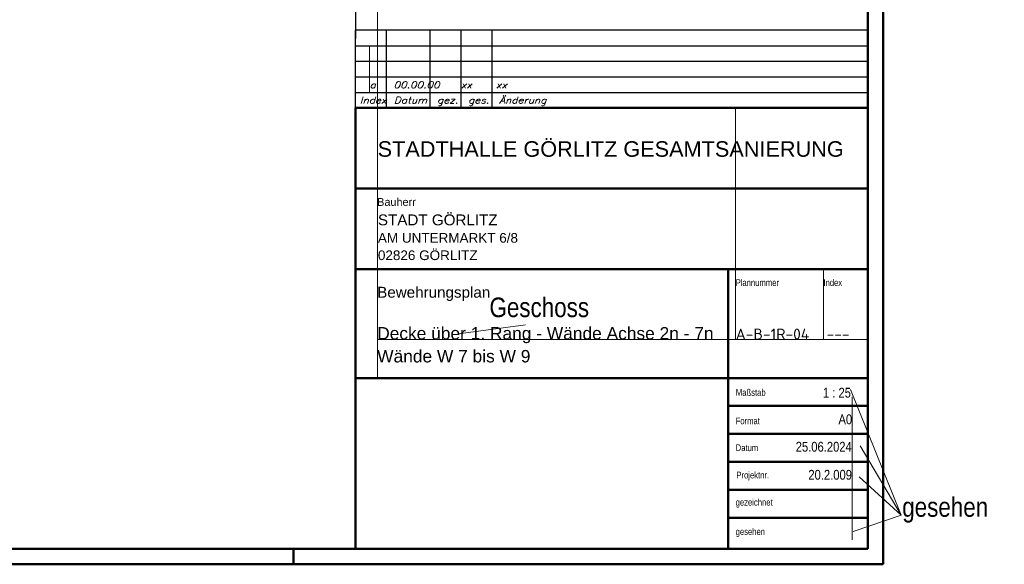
# Model space of a CAD drawing. Header units: millimetres. Extents: x -4.8 to 43.1, y -12 to 21.7.
# Tile 38 of 42: x 22.8 to 30.7, y 0 to 4.4. Entities that reach past the tile are written whole.
import ezdxf
from ezdxf.enums import TextEntityAlignment as Align

# ---------------------------------------------------------------- set-up
doc = ezdxf.new("R2010")
doc.units = ezdxf.units.MM
doc.styles.add('Arial', font='arial.ttf')
doc.styles.add('Arial Narrow', font='ARIALN.TTF')
doc.styles.add('isocp', font='isocp', dxfattribs={"width": 1.1})
doc.styles.add('Italic', font='Italic', dxfattribs={"width": 1.15})

msp = doc.modelspace()

# ---------------------------------------------------------------- linework, layer by layer
at = {"color": 4, "linetype": 'Continuous', "lineweight": 50}
for p, q in [((29.725, 0), (29.725, 21.025)), ((29.6, 0.125), (29.6, 20.9)), ((25.475, 0.125), (25.475, 3.675)), ((25.475, 3.675), (29.6, 3.675)), ((29.6, 3.675), (29.6, 0.874998)), ((25.475, 3.025), (29.6, 3.025)), ((29.6, 2.5), (29.6, 2.375)), ((29.6, 2.375), (25.475, 2.375)), ((28.475, 2.375), (28.475, 0.125)), ((25.475, 1.5), (29.6, 1.5)), ((29.6, 1.275), (28.475, 1.275)), ((29.6, 1.05), (28.475, 1.05)), ((29.6, 0.874998), (29.6, 0.125)), ((29.6, 0.825), (28.475, 0.825)), ((29.6, 0.6), (28.475, 0.6)), ((29.6, 0.375), (28.475, 0.375)), ((0.5, 0.125), (29.6, 0.125)), ((29.6, 0.125), (25.475, 0.125)), ((0, 0), (29.725, 0))]:
    msp.add_line(p, q, dxfattribs=at)
at = {"color": 9, "linetype": 'Continuous', "lineweight": 0}
for p, q in [((25.652373, 3.675), (25.652373, 8.657972)), ((25.587683, 4.175), (25.587683, 3.8)), ((25.652373, 1.5), (25.652373, 3.675)), ((28.536476, 3.675), (28.536476, 1.809992)), ((29.2434, 2.375), (29.2434, 1.809992)), ((26.842336, 1.928154), (26.305055, 1.855827)), ((25.64876, 1.809992), (29.6, 1.809992)), ((29.870273, 0.395894), (29.461448, 1.407274)), ((29.475917, 1.347878), (29.475917, 0.196686)), ((29.870273, 0.395894), (29.538625, 0.952785)), ((29.870273, 0.395894), (29.53005, 0.704103)), ((29.870273, 0.395894), (29.484209, 0.262769))]:
    msp.add_line(p, q, dxfattribs=at)
at = {"color": 3, "linetype": 'Continuous', "lineweight": 25}
for p, q in [((25.475, 6.729534), (25.475, 4.2325)), ((29.6, 4.2325), (29.6, 6.729534)), ((25.475, 3.675), (25.475, 4.3)), ((29.6, 4.3), (25.475, 4.3)), ((25.725, 3.675), (25.725, 4.3)), ((26.075, 3.675), (26.075, 4.3)), ((26.325, 3.675), (26.325, 4.3)), ((26.575, 3.675), (26.575, 4.3)), ((29.6, 3.675), (29.6, 4.3)), ((25.475, 4.175), (29.6, 4.175)), ((25.475, 4.05), (29.6, 4.05)), ((25.475, 3.925), (29.6, 3.925)), ((25.475, 3.8), (29.6, 3.8))]:
    msp.add_line(p, q, dxfattribs=at)
at = {"color": 4, "linetype": 'Continuous', "lineweight": 50, "ltscale": 4}
msp.add_line((24.975, 0), (24.975, 0.125), dxfattribs=at)

# ---------------------------------------------------------------- texts
at = {"color": 9, "lineweight": 0, "style": 'Italic', "width": 1.15}
msp.add_text('a   00.00.00   xx    xx', height=0.05375, dxfattribs=at).set_placement((25.587683, 3.833658))
at = {"color": 3, "lineweight": 25, "width": 1.15}
for s, height, style, p in [('Index', 0.05375, 'Italic', (25.509473, 3.709957)), ('Datum', 0.05375, 'Italic', (25.783203, 3.709957)), ('gez.', 0.05375, 'Italic', (26.131113, 3.709957)), ('ges.', 0.05375, 'Italic', (26.381113, 3.709957)), ('Änderung', 0.05375, 'Italic', (26.631113, 3.709957)), ('A-B-1R-04', 0.0875, 'isocp', (28.536476, 1.809992)), ('---', 0.0875, 'isocp', (29.269174, 1.809992))]:
    msp.add_text(s, height=height, dxfattribs=dict(at, style=style)).set_placement(p)
at = {"color": 2, "lineweight": 35, "style": 'Arial'}
for s, height, p in [('STADTHALLE GÖRLITZ GESAMTSANIERUNG', 0.125, (25.652373, 3.281448)), ('STADT GÖRLITZ', 0.0875, (25.654552, 2.729385)), ('AM UNTERMARKT 6/8', 0.07775, (25.654552, 2.589434)), ('02826 GÖRLITZ', 0.07775, (25.654552, 2.449485)), ('Bewehrungsplan', 0.0875, (25.64876, 2.146617))]:
    msp.add_text(s, height=height, dxfattribs=at).set_placement(p)
at = {"color": 3, "lineweight": 25}
for s, height, style, p in [('Bauherr', 0.0625, 'Arial', (25.64876, 2.886176)), ('Plannummer', 0.05375, 'Arial Narrow', (28.536477, 2.240984)), ('Index', 0.05375, 'Arial Narrow', (29.2434, 2.240984)), ('Maßstab', 0.05375, 'Arial Narrow', (28.538094, 1.356567)), ('Format', 0.05375, 'Arial Narrow', (28.536477, 1.127855)), ('Datum', 0.05375, 'Arial Narrow', (28.536477, 0.911543)), ('Projektnr.', 0.05375, 'Arial Narrow', (28.542593, 0.691464)), ('gezeichnet', 0.05375, 'Arial Narrow', (28.536477, 0.472537)), ('gesehen', 0.05375, 'Arial Narrow', (28.536477, 0.236185))]:
    msp.add_text(s, height=height, dxfattribs=dict(at, style=style)).set_placement(p)
at = {"color": 9, "lineweight": 0, "style": 'Arial Narrow'}
for s, p in [('Geschoss', (26.55303, 1.990148)), ('gesehen', (29.878261, 0.382582))]:
    msp.add_text(s, height=0.1575, dxfattribs=at).set_placement(p)
at = {"color": 4, "lineweight": 50, "style": 'Arial'}
for s, p in [('Decke über 1. Rang - Wände Achse 2n - 7n', (25.64876, 1.809992)), ('Wände W 7 bis W 9', (25.64876, 1.625492))]:
    msp.add_text(s, height=0.1, dxfattribs=at).set_placement(p)
at = {"color": 2, "lineweight": 35, "style": 'Arial Narrow'}
for s, p in [('1 : 25', (29.465026, 1.342467)), ('A0', (29.474824, 1.128003)), ('25.06.2024', (29.471614, 0.907045)), ('20.2.009', (29.473323, 0.681153))]:
    msp.add_text(s, height=0.07875, dxfattribs=at).set_placement(p, align=Align.RIGHT)

doc.saveas('drawing.dxf')
